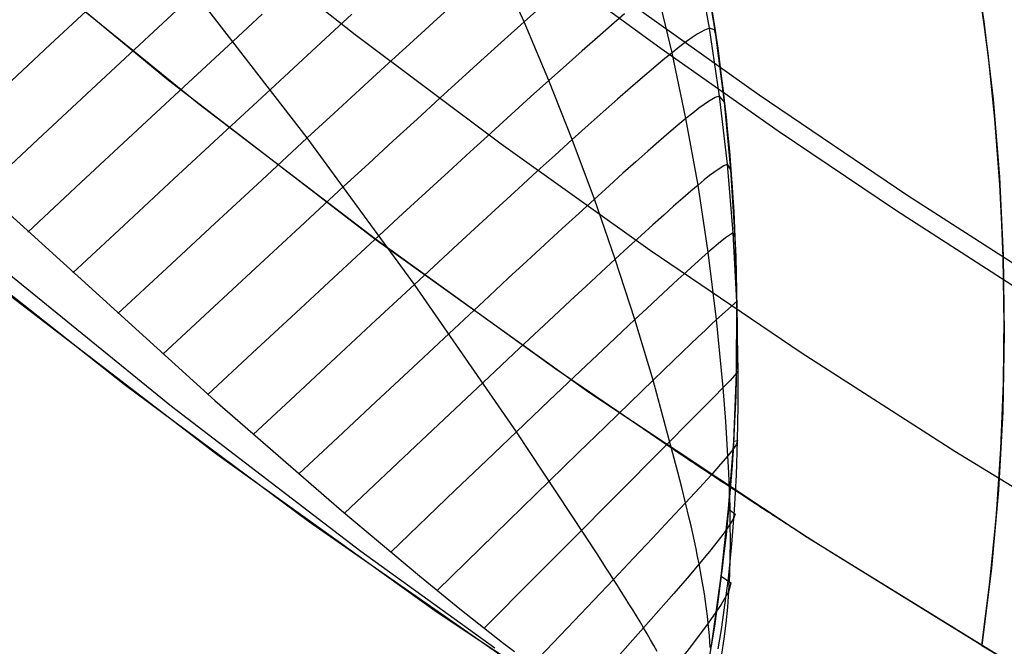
# Model space of a CAD drawing. Header units: millimetres. Extents: x -118 to 118, y -118 to 118.
# Tile 3 of 68: x -73 to -58, y -97 to -88. Entities that reach past the tile are written whole.
import ezdxf

# ---------------------------------------------------------------- set-up
doc = ezdxf.new("R2010")
doc.units = ezdxf.units.MM
doc.header["$MEASUREMENT"] = 0
doc.layers.add('Predefinito', color=5, linetype='Continuous')

msp = doc.modelspace()

# ---------------------------------------------------------------- linework, layer by layer
at = {"layer": 'Predefinito'}
for points in [[(-104.0410830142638, -54.60497271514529), (-102.0943363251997, -58.16353230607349), (-100.0259218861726, -61.65277731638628), (-97.838304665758, -65.06854954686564), (-95.53409168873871, -68.40677835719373), (-93.11602892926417, -71.66348551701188), (-90.58699803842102, -74.83478994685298), (-87.95001291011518, -77.91691234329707), (-85.20821608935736, -80.90617968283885), (-82.36487502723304, -83.79902959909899), (-79.42337818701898, -86.59201462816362), (-76.38723100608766, -89.2818063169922), (-73.26005171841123, -91.86519918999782), (-70.04556704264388, -94.33911456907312), (-66.74760774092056, -96.70060424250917), (-63.37010405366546, -98.94685397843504), (-59.91708101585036, -101.0751868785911), (-56.39265366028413, -103.0830665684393)], [(-92.83462380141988, -56.13246296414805), (-91.42926281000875, -58.40649664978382), (-89.9697833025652, -60.63950859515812), (-88.45929000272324, -62.826508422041), (-86.89260773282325, -64.97482920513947), (-85.26973649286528, -67.08447094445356), (-83.59067628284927, -69.15543363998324), (-81.85542710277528, -71.18771729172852), (-80.06398895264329, -73.18132189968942), (-78.21636183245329, -75.13624746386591), (-76.31254574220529, -77.052493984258), (-74.38836245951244, -78.89619073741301), (-72.41717132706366, -80.69479770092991), (-70.39897234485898, -82.44831487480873), (-68.33376551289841, -84.15674225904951), (-66.23903059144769, -85.80649413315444), (-64.10483432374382, -87.40611092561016), (-61.93117670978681, -88.95559263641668), (-59.71805774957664, -90.45493926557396), (-57.47672448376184, -91.89696200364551)], [(-98.6187844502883, -56.18349716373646), (-96.62078411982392, -59.55395936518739), (-94.50763897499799, -62.85344998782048), (-92.2818672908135, -66.07803696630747), (-89.94612156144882, -69.22387749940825), (-87.50318533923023, -72.28722262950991), (-84.95596991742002, -75.26442171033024), (-82.30751086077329, -78.15192675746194), (-79.56096438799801, -80.94629667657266), (-76.71960361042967, -83.6442013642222), (-73.78681463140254, -86.2424256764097), (-70.7660925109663, -88.73787326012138), (-67.66103710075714, -91.12757024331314), (-64.47534875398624, -93.40866877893), (-61.21282391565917, -95.57845043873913), (-57.87735059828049, -97.63432945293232)], [(-58.74058869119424, -86.70266860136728), (-58.56464648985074, -87.86081610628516), (-58.42852972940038, -89.02431665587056), (-58.33239857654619, -90.1918011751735), (-58.27636614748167, -91.36189590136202), (-58.26049837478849, -92.53322400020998), (-58.28481392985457, -93.70440718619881), (-58.34928420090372, -94.87406734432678), (-58.45383332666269, -96.04082815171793), (-58.59833828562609, -97.20331669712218)], [(-62.64845009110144, -97.23249956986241), (-62.63853347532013, -97.17089597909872), (-62.49501901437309, -96.16501026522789), (-62.38546896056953, -95.15473492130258), (-62.31002259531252, -94.14125485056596), (-62.26877512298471, -93.12575144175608), (-62.26177887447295, -92.10940171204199), (-62.28895598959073, -91.09540169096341), (-62.35054198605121, -90.07883841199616), (-62.44629077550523, -89.0661496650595), (-62.57602807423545, -88.0580802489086), (-62.73967005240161, -87.05495623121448)], [(-62.73305946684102, -87.09169629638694), (-62.58563531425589, -87.99270091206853), (-62.46580403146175, -88.89567238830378), (-62.37352177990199, -89.79935611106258), (-62.3086698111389, -90.70250925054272), (-62.27105611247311, -91.60390623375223), (-62.26041751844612, -92.5023439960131), (-62.27642225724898, -93.39664696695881), (-62.31867289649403, -94.28567175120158), (-62.3867096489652, -95.16831146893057), (-62.48001399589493, -96.04349972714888), (-62.59801258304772, -96.91021419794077), (-62.74008134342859, -97.7674797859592)], [(-62.70933877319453, -87.22580360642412), (-62.54762532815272, -88.25742593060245), (-62.42173314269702, -89.29402952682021), (-62.33181322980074, -90.33437094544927), (-62.27797345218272, -91.37720225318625), (-62.26027839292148, -92.42127253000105), (-62.27874927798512, -93.46532936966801), (-62.33336395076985, -94.50812038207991), (-62.42405689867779, -95.54839469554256), (-62.55071933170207, -96.58490445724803), (-62.71319931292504, -97.6164063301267)], [(-58.59833819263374, -97.20331665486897), (-58.4773549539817, -96.25445151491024), (-58.38249033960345, -95.2966320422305), (-58.31433958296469, -94.33089890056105), (-58.27344445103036, -93.35833729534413), (-58.26028942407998, -92.38007365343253), (-58.27529811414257, -91.3972719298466), (-58.31882996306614, -90.41112956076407), (-58.39117725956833, -89.42287308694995), (-58.49256251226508, -88.43375347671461), (-58.623136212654, -87.44504118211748)], [(-58.5983377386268, -97.20331688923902), (-60.88131444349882, -95.78995537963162)], [(-54.88137236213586, -99.34930784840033), (-56.7499999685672, -98.29388337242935), (-58.59833819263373, -97.20331665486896)], [(-58.59833805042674, -97.20331670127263), (-56.74999989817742, -98.29388338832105), (-54.88137236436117, -99.3493078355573)]]:
    msp.add_lwpolyline(points, dxfattribs=at)
at = {"layer": 'Predefinito', "extrusion": (1, 0, 0)}
for points in [[(-92.41007063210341, -3.4e-15), (-92.41007063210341, -100)], [(-97.20331665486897, 0), (-97.20331673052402, -99.99883818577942)]]:
    msp.add_lwpolyline(points, dxfattribs=at)
at = {"layer": 'Predefinito', "extrusion": (0.7960555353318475, -0.6005562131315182, 0.07501879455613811)}
msp.add_lwpolyline([(-117.5000000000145, -135.6769754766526), (-117.4993415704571, -135.6141253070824), (-117.4973576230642, -135.5510894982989), (-117.4940363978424, -135.4879092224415), (-117.4893678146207, -135.4246263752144), (-117.4833435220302, -135.3612834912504), (-117.4759569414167, -135.2979236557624), (-117.4672033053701, -135.2345904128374), (-117.4570796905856, -135.1713276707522), (-117.4455850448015, -135.1081796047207), (-117.4327202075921, -135.0451905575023), (-117.4184879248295, -134.9824049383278), (-117.4028928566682, -134.9198671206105), (-117.3859415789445, -134.8576213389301), (-117.3676425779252, -134.7957115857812), (-117.3480062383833, -134.7341815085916), (-117.3270448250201, -134.6730743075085), (-117.3047724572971, -134.6124326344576), (-117.2812050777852, -134.5522984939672), (-117.2563604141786, -134.4927131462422), (-117.2302579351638, -134.4337170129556), (-117.2029188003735, -134.3753495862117), (-117.1743658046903, -134.3176493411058), (-117.1446233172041, -134.260653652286), (-117.1137172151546, -134.2043987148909), (-117.0816748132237, -134.1489194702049), (-117.0485247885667, -134.0942495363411), (-117.0142971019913, -134.0404211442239), (-116.9790229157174, -133.9874650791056), (-116.94273450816, -133.9354106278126), (-116.9054651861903, -133.8842855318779), (-116.8672491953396, -133.8341159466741), (-116.8281216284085, -133.7849264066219)], dxfattribs=at)
at = {"layer": 'Predefinito', "extrusion": (0.8044283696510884, -0.5879326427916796, 0.08503061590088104)}
msp.add_lwpolyline([(-117.5000000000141, -135.428690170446), (-117.4994855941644, -135.3731368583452), (-117.4979371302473, -135.3174563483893), (-117.4953474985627, -135.2616771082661), (-117.4917106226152, -135.2058279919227), (-117.4870214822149, -135.1499381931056), (-117.4812761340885, -135.0940371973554), (-117.4744717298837, -135.038154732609), (-117.4666065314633, -134.9823207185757), (-117.4576799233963, -134.926565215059), (-117.4476924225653, -134.8709183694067), (-117.4366456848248, -134.8154103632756), (-117.4245425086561, -134.7600713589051), (-117.4113868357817, -134.7049314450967), (-117.3971837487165, -134.6500205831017), (-117.3819394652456, -134.595368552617), (-117.365661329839, -134.5410048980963), (-117.3483578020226, -134.486958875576), (-117.3300384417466, -134.4332594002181), (-117.3107138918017, -134.3799349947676), (-117.2903958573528, -134.3270137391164), (-117.2690970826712, -134.2745232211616), (-117.2468313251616, -134.2224904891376), (-117.2236133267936, -134.1709420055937), (-117.1994587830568, -134.1199036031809), (-117.1743843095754, -134.0694004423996), (-117.1484074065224, -134.0194569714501), (-117.1215464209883, -133.9700968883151), (-117.0938205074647, -133.9213431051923), (-117.0652495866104, -133.8732177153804), (-117.0358543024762, -133.8257419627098), (-117.0056559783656, -133.7789362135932), (-116.9746765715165, -133.732819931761)], dxfattribs=at)
at = {"layer": 'Predefinito', "extrusion": (0.8084833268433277, -0.5815417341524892, 0.09035442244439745)}
msp.add_lwpolyline([(-117.5000000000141, -135.288604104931), (-117.4982335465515, -135.1856691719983), (-117.492906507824, -135.0824230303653), (-117.4839865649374, -134.9790492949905), (-117.4714539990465, -134.8757347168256), (-117.4553020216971, -134.7726681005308), (-117.4355369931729, -134.6700391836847), (-117.412178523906, -134.5680374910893), (-117.3852594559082, -134.4668511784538), (-117.3548257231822, -134.3666658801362), (-117.3209360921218, -134.2676635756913), (-117.2836617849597, -134.1700214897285), (-117.2430859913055, -134.0739110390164), (-117.1993032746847, -133.9794968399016), (-117.1524188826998, -133.8869357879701), (-117.102547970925, -133.7963762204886), (-117.0498147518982, -133.7079571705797)], dxfattribs=at)
at = {"layer": 'Predefinito', "extrusion": (0.8127348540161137, -0.575298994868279, 0.09215814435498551)}
msp.add_lwpolyline([(-117.5000000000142, -135.1874032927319), (-117.4985317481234, -135.0935557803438), (-117.4941079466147, -134.9994735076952), (-117.4867064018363, -134.9052953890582), (-117.4763136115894, -134.8111622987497), (-117.4629249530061, -134.7172163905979), (-117.446544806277, -134.6236003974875), (-117.4271866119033, -134.530456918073), (-117.4048728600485, -134.4379276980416), (-117.3796350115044, -134.3461529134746), (-117.3515133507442, -134.2552704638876), (-117.3205567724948, -134.1654152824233), (-117.2868225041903, -134.07671867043), (-117.2503757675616, -133.9893076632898), (-117.2112893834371, -133.9033044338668), (-117.1696433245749, -133.8188257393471), (-117.12552422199, -133.7359824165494)], dxfattribs=at)
at = {"layer": 'Predefinito', "extrusion": (0.816113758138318, -0.5684570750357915, 0.1039946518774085)}
msp.add_lwpolyline([(-117.500000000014, -134.9434877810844), (-117.4988116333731, -134.8590556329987), (-117.4952341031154, -134.774453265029), (-117.4892529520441, -134.6897816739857), (-117.4808594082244, -134.6051430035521), (-117.4700504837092, -134.5206401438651), (-117.4568290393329, -134.4363763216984), (-117.4412038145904, -134.3524546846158), (-117.4231894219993, -134.2689778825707), (-117.4028063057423, -134.1860476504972), (-117.3800806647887, -134.1037643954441), (-117.3550443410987, -134.0222267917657), (-117.3277346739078, -133.9415313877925), (-117.2981943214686, -133.8617722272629), (-117.2664710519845, -133.783040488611), (-117.232617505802, -133.7054241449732), (-117.1966909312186, -133.6290076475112)], dxfattribs=at)
at = {"layer": 'Predefinito', "extrusion": (0.8213839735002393, -0.5629333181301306, 0.0918392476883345)}
msp.add_lwpolyline([(-117.500000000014, -135.0192989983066), (-117.4990935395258, -134.9455566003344), (-117.4963669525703, -134.871701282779), (-117.4918118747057, -134.7978002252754), (-117.4854232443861, -134.723921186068), (-117.4771993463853, -134.6501322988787), (-117.4671418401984, -134.5765018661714), (-117.4552557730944, -134.5030981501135), (-117.4415495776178, -134.4299891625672), (-117.4260350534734, -134.3572424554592), (-117.4087273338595, -134.2849249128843), (-117.389644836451, -134.2131025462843), (-117.3688091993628, -134.1418402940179), (-117.3462452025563, -134.0712018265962), (-117.3219806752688, -134.0012493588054), (-117.2960463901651, -133.9320434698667), (-117.2684759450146, -133.8636429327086)], dxfattribs=at)
at = {"layer": 'Predefinito', "extrusion": (0.8241909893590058, -0.5602744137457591, 0.08247299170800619)}
msp.add_lwpolyline([(-117.500000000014, -135.0925412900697), (-117.4992259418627, -135.0243962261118), (-117.4968985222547, -134.9561622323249), (-117.4930116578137, -134.8878922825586), (-117.4875616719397, -134.819639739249), (-117.4805473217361, -134.7514582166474), (-117.4719698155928, -134.683401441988), (-117.4618328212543, -134.6155231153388), (-117.4501424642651, -134.5478767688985), (-117.4369073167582, -134.4805156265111), (-117.4221383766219, -134.4134924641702), (-117.405849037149, -134.3468594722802), (-117.3880550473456, -134.2806681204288), (-117.3687744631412, -134.2149690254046), (-117.3480275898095, -134.1498118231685), (-117.3258369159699, -134.085245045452), (-117.3022270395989, -134.0213160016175)], dxfattribs=at)
at = {"layer": 'Predefinito', "extrusion": (0.0001429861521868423, 0.9999423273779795, -0.01073878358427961)}
msp.add_lwpolyline([(62.62463438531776, -101.0378271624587), (62.46993263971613, -112.6558246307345)], dxfattribs=at)
at = {"layer": 'Predefinito', "extrusion": (0, 1, 0)}
msp.add_lwpolyline([(58.59833816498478, -99.99883818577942), (58.59833773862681, -132)], dxfattribs=at)
at = {"layer": 'Predefinito'}
for points in [[(-96.67154233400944, -55.18284108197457, -161.00000011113), (-95.28491476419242, -57.55895685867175, -161.0000001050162), (-93.83902818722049, -59.89918744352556, -161.0000000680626), (-92.33431396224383, -62.20185851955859, -160.9999999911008), (-90.77111086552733, -64.46538520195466, -160.9999999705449), (-89.15023991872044, -66.68770075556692, -161.0000000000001), (-87.4732663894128, -68.86650220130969, -161.0000000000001), (-85.74199480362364, -71.00054769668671, -161.0000000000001), (-83.95793877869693, -73.08903185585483, -161.0000000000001), (-82.12261187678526, -75.13114938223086, -161.0000000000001), (-80.23752762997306, -77.12609502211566, -161.0000000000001), (-78.30419957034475, -79.07306352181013, -161.0000000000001), (-76.32589105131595, -80.96961300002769, -160.9999999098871), (-74.30244393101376, -82.81666195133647, -160.9999996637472), (-72.23536736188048, -84.61340752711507, -160.9999992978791), (-70.12617049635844, -86.3590468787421, -160.9999988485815), (-67.97636248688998, -88.05277715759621, -160.999998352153), (-65.78745248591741, -89.69379551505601, -160.9999978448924), (-63.56094964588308, -91.28129910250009, -160.9999973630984), (-61.2983631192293, -92.8144850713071, -160.9999969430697), (-59.00120205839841, -94.29255057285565, -160.9999966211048), (-56.67097561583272, -95.71469275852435, -160.9999964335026)], [(-92.52244852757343, -57.17167175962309, -153.6790580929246), (-91.37866992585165, -58.99104428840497, -153.6790452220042), (-90.19819496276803, -60.78674961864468, -153.6790389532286), (-88.98123893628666, -62.55795241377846, -153.6790401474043), (-87.72801714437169, -64.30381733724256, -153.6790496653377), (-86.4392487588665, -66.02303464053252, -153.6790669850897), (-85.11601284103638, -67.7145836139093, -153.6790905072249), (-83.75906452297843, -69.3780624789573, -153.6791194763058), (-82.36915893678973, -71.01306945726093, -153.6791531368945), (-80.94705121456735, -72.61920277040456, -153.6791907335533), (-79.4934964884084, -74.19606063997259, -153.6792315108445), (-78.00924989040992, -75.74324128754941, -153.6792747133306), (-76.49506655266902, -77.2603429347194, -153.6793195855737), (-74.95170160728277, -78.746963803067, -153.6793653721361), (-73.37991018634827, -80.20270211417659, -153.6794113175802), (-71.78044742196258, -81.62715608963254, -153.6794566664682), (-70.1540684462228, -83.01992395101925, -153.6795006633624), (-68.501528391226, -84.38060391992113, -153.6795425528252), (-66.82358238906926, -85.70879421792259, -153.6795815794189), (-65.12098557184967, -87.00409306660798, -153.6796169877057), (-63.39449307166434, -88.26609868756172, -153.6796480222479), (-61.64486002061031, -89.49440930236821, -153.6796739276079), (-59.87284155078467, -90.68862313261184, -153.6796939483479), (-58.07919279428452, -91.84833839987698, -153.6797073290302)], [(-60.88131444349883, -95.78995537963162, -132), (-60.88270037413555, -95.78907464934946, -132.1038497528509), (-60.88701049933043, -95.78633514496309, -132.2072785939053), (-60.89424481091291, -95.78173612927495, -132.3102864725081), (-60.90440330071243, -95.77527686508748, -132.412873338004), (-60.91750833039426, -95.76694211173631, -132.5151192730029), (-60.9335459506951, -95.75673875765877, -132.6169770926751), (-60.95246168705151, -95.74469925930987, -132.7182558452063), (-60.97420106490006, -95.73085607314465, -132.8187645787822), (-60.99873873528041, -95.7152229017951, -132.9183651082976), (-61.02607265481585, -95.69779775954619, -133.0169433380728), (-61.05618330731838, -95.67858957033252, -133.1143444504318), (-61.08905117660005, -95.65760725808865, -133.2104136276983), (-61.12468675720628, -95.63484032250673, -133.3050724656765), (-61.16307673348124, -95.61029269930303, -133.3982852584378), (-61.204165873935, -95.58399496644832, -133.4899612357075), (-61.24789894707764, -95.55597770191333, -133.5800096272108), (-61.29418410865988, -95.52629481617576, -133.6682835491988), (-61.342926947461, -95.49500157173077, -133.7545865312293), (-61.39406838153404, -95.46213057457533, -133.8387534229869), (-61.4205201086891, -95.44511360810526, -133.8799842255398), (-61.44754932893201, -95.42771443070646, -133.9206190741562), (-61.47518264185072, -95.40991519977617, -133.9606897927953), (-61.50344432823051, -95.39169949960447, -134.0002310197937), (-61.53232352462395, -95.37307354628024, -134.0392263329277), (-61.56180936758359, -95.35404355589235, -134.0776593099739), (-61.59189099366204, -95.33461574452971, -134.1155135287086), (-61.62255753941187, -95.31479632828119, -134.1527725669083), (-61.65379814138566, -95.29459152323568, -134.1894200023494), (-61.68560193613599, -95.27400754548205, -134.2254394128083), (-61.71794963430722, -95.2530560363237, -134.2608080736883), (-61.75081805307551, -95.23175123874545, -134.295500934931), (-61.78419048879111, -95.21010327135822, -134.3294980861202), (-61.81805023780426, -95.18812225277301, -134.3627796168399), (-61.85238059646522, -95.1658183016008, -134.3953256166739), (-61.88716486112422, -95.14320153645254, -134.4271161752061), (-61.92238632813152, -95.1202820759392, -134.4581313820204), (-61.95802829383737, -95.09707003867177, -134.4883513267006), (-61.99404983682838, -95.07359147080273, -134.5177397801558), (-62.03042692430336, -95.04986147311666, -134.5462798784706), (-62.06716818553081, -95.02587374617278, -134.5739807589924), (-62.10428224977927, -95.00162199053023, -134.6008515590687), (-62.14177774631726, -94.97709990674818, -134.626901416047), (-62.17966330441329, -94.95230119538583, -134.6521394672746), (-62.21794755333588, -94.92721955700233, -134.676574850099), (-62.25663912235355, -94.90184869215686, -134.7002167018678), (-62.29567784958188, -94.876227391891, -134.7230369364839), (-62.33499859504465, -94.85039777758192, -134.7449985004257), (-62.37460252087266, -94.82435854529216, -134.766097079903), (-62.41449078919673, -94.79810839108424, -134.7863283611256), (-62.45466456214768, -94.77164601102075, -134.8056880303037), (-62.49512500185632, -94.74497010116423, -134.8241717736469), (-62.53587327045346, -94.71807935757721, -134.8417752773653), (-62.57691053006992, -94.69097247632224, -134.8584942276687), (-62.61818751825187, -94.66368147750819, -134.8743018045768), (-62.65965290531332, -94.63623985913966, -134.8891757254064), (-62.70130475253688, -94.60864853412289, -134.9031184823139), (-62.74314112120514, -94.58090841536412, -134.916132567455), (-62.7851600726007, -94.55302041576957, -134.928220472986), (-62.82735966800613, -94.52498544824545, -134.939384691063), (-62.86973796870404, -94.49680442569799, -134.9496277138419), (-62.91229303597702, -94.46847826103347, -134.9589520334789), (-62.95500362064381, -94.44002072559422, -134.967351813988), (-62.99783349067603, -94.41145570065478, -134.9748062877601), (-63.0407582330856, -94.38279926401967, -134.9812955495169), (-63.08375343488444, -94.35406749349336, -134.9867996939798), (-63.12681242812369, -94.3252646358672, -134.991322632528), (-63.1699303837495, -94.29639382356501, -134.9948873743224), (-63.21308564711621, -94.26746946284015, -134.9975026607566), (-63.25625656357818, -94.23850595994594, -134.9991772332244), (-64.97305249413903, -93.06316376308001, -135.0000012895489), (-67.67184334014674, -91.11954141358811, -135.0000035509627), (-70.31253298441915, -89.09768630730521, -135.0000000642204), (-72.894256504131, -86.99814121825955, -135.0000001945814)], [(-62.66301986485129, -97.23229892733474, -120.9497032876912), (-62.66798899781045, -97.1426115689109, -121.0089202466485), (-62.67427859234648, -97.05227165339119, -121.0666780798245), (-62.68185488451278, -96.96129843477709, -121.1229260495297), (-62.69068411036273, -96.86971116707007, -121.1776134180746), (-62.70265395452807, -96.7609606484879, -121.240026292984), (-62.71623693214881, -96.6514338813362, -121.3001438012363), (-62.73135117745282, -96.54118155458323, -121.3579108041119), (-62.74791482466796, -96.43025435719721, -121.4132721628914), (-62.76584600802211, -96.31870297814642, -121.4661727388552), (-62.78506286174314, -96.20657810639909, -121.5165573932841), (-62.80548352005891, -96.0939304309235, -121.5643709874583), (-62.82702611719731, -95.98081064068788, -121.6095583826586), (-62.84960901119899, -95.86726984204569, -121.6520892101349), (-62.87315145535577, -95.75336081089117, -121.6920321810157), (-62.89757292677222, -95.63913674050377, -121.729480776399), (-62.92279290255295, -95.52465082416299, -121.7645284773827), (-62.94873085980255, -95.40995625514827, -121.7972687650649), (-62.97530627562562, -95.29510622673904, -121.8277951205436), (-63.03004739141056, -95.06515256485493, -121.8825799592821), (-63.0864597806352, -94.83515728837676, -121.9298414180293), (-63.14433782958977, -94.60525546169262, -121.9713802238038), (-63.51739390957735, -93.23158507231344, -122.1914405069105), (-63.7902670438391, -92.32298372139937, -122.338559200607), (-64.08282594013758, -91.4182159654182, -122.4761285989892), (-64.39510151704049, -90.519751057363, -122.6081233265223), (-64.72648337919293, -89.62828527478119, -122.7335738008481), (-65.07744903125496, -88.74357903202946, -122.8525489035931), (-65.44766253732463, -87.86627336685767, -122.9651297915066), (-65.83705197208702, -86.99681354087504, -123.0712621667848)], [(-62.54330348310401, -97.25302520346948, -106.8984291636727), (-62.493582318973, -96.96133875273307, -106.9639016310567), (-62.45501683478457, -96.70879056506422, -107.0177120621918), (-62.42023871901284, -96.4549716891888, -107.0689307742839), (-62.38912388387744, -96.19995994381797, -107.1173361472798), (-62.36153881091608, -95.94384339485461, -107.162719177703), (-62.33731225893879, -95.68675109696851, -107.2049213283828), (-62.31626355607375, -95.42882235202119, -107.2437966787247), (-62.29821203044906, -95.17019646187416, -107.2791993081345), (-62.27037852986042, -94.65143087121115, -107.3395305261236), (-62.25236991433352, -94.13167082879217, -107.3873866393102), (-62.24294842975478, -93.61197205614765, -107.4253278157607), (-62.24168985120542, -93.09266547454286, -107.4581570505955), (-62.26315442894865, -92.056641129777, -107.5227230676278), (-62.31683413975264, -91.02617987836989, -107.5869669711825), (-62.40292540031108, -89.99739264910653, -107.6473624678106), (-62.52123378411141, -88.97544931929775, -107.7052301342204), (-62.67140149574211, -87.96112924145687, -107.7602436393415), (-62.85346809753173, -86.95461126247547, -107.8124237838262)], [(-62.48499919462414, -97.33339306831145, -113.8129509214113), (-62.45088298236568, -97.10052042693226, -113.9198800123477), (-62.42263591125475, -96.86518621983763, -114.0223269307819), (-62.39998959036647, -96.62754622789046, -114.1198851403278), (-62.38267562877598, -96.38775623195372, -114.2121481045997), (-62.37011535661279, -96.13882737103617, -114.3011973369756), (-62.36249137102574, -95.88806034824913, -114.3839094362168), (-62.3593727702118, -95.63573063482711, -114.4599904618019), (-62.36032865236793, -95.38211370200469, -114.5291464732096), (-62.36492918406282, -95.12748770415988, -114.591215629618), (-62.37274880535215, -94.8721415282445, -114.6465644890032), (-62.38336302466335, -94.6163667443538, -114.6956917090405), (-62.39634735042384, -94.36045492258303, -114.7390959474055), (-62.42819294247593, -93.8490612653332, -114.8118530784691), (-62.46721258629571, -93.3386672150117, -114.8744399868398), (-62.56537422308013, -92.32254225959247, -114.997591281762), (-62.69090067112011, -91.31394826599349, -115.1203247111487), (-62.84399685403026, -90.30990936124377, -115.2355978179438), (-63.02459634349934, -89.31422597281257, -115.3460597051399), (-63.23222789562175, -88.32761822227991, -115.4510634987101), (-63.4671729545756, -87.3500415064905, -115.5506547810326)], [(-58.59833816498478, -97.20331673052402, -99.99883818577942), (-58.47387343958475, -96.22351645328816, -99.99886301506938), (-58.37779346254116, -95.24052704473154, -99.99889335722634), (-58.31016665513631, -94.25517158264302, -99.99892919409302), (-58.27106143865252, -93.26827314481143, -99.99897050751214), (-58.26053036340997, -92.28065666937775, -99.99901727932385), (-58.27856234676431, -91.29314870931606, -99.9990694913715), (-58.32513036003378, -90.30657474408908, -99.99912712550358), (-58.40020737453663, -89.32176025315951, -99.9991901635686), (-58.50387983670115, -88.33845288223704, -99.99925866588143), (-58.63597407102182, -87.35855911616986, -99.99933254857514)], [(-71.73009154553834, -87.44834555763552, -130.8713546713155), (-72.53998762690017, -88.20624322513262, -131.9879435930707), (-73.36951738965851, -88.98377396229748, -133.0679785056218), (-74.21587589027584, -89.77813291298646, -134.1145548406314)], [(-70.36758171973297, -87.4312421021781, -129.6583994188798), (-71.13195092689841, -88.1424836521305, -130.8281254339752), (-71.91816566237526, -88.87557004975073, -131.9592433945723), (-72.72348388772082, -89.62775934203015, -133.054779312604), (-73.54516356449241, -90.39630957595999, -134.1177592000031)], [(-63.4547991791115, -97.28977565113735, -128.1516424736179), (-63.50333458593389, -97.20329768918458, -128.2088279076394), (-63.55331156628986, -97.11597923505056, -128.262721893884), (-63.60462085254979, -97.02788707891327, -128.3132509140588), (-63.65715317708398, -96.93908801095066, -128.3603414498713), (-63.71079958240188, -96.84964933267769, -128.4039530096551), (-63.76545235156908, -96.75964039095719, -128.4441772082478), (-63.82100407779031, -96.66913104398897, -128.4811386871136), (-63.87734735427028, -96.5781911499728, -128.5149620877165), (-63.93437477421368, -96.48689056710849, -128.5457720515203), (-63.99197893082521, -96.39529915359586, -128.5736932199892), (-64.05005241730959, -96.30348676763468, -128.598850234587), (-64.1084878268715, -96.21152326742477, -128.6213677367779), (-64.16719236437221, -96.11946908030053, -128.6414054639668), (-64.22613168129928, -96.02734691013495, -128.6592635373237), (-64.34463570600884, -95.84295171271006, -128.6897815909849), (-65.5590226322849, -94.00045558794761, -128.9445684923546), (-67.08662765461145, -91.79496044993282, -129.2228368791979), (-68.6902275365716, -89.60311224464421, -129.4610241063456), (-70.36758171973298, -87.4312421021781, -129.6583994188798)], [(-66.46984443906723, -87.56788930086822, -124.7621390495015), (-66.80928512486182, -87.87647091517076, -125.5831037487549), (-67.1625319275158, -88.19885821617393, -126.3883470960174), (-67.52841720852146, -88.53388360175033, -127.1783149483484), (-67.90577332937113, -88.88037946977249, -127.9534531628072), (-68.29343265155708, -89.23717821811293, -128.7142075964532), (-68.6902275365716, -89.6031122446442, -129.4610241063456), (-69.37240514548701, -90.23361290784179, -130.6816948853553), (-70.07439393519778, -90.8839241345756, -131.8673271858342), (-70.79366352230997, -91.5515156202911, -133.020713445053), (-71.52768352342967, -92.23385706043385, -134.1446461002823)], [(-65.17232863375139, -87.62020721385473, -122.0943775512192), (-65.44766253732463, -87.86627336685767, -122.9651297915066), (-65.73928215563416, -88.12862558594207, -123.8199640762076), (-66.04621604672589, -88.4062916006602, -124.659036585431), (-66.36735640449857, -88.69816363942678, -125.4827703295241), (-66.70159542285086, -89.00313393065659, -126.291588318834), (-67.04782529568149, -89.32009470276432, -127.0859135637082), (-67.40493821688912, -89.64793818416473, -127.8661690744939), (-67.77182638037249, -89.98555660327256, -128.6327778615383), (-68.14738198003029, -90.33184218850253, -129.3861629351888), (-68.7976818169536, -90.93278530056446, -130.627889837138), (-69.46702510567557, -91.55277127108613, -131.8359247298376), (-70.1529602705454, -92.18934860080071, -133.0129730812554), (-70.85303573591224, -92.84006579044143, -134.1617403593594)], [(-69.36558072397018, -87.75002198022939, -128.8622714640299), (-69.8004247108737, -88.15256314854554, -129.5971454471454), (-70.5395726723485, -88.83821814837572, -130.7819946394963), (-71.2999308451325, -89.54508269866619, -131.9293509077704), (-72.0788239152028, -90.2704815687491, -133.0421666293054), (-72.87357656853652, -91.01173952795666, -134.123394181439)], [(-68.02175759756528, -87.75230751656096, -127.2651213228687), (-68.41794559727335, -88.11662307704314, -128.0354525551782), (-68.8249327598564, -88.4917374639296, -128.790707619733), (-69.24149524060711, -88.87642687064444, -129.5313538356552), (-69.95327440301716, -89.53515376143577, -130.7331266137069), (-70.68558610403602, -90.21441255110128, -131.8985955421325), (-71.43582552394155, -90.91159850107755, -133.0306352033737), (-72.20138784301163, -91.6241068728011, -134.1321201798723)], [(-63.94599403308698, -87.74746530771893, -118.3672066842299), (-64.13967512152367, -87.91405622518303, -119.2881275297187), (-64.3499356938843, -88.09724139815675, -120.1982326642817), (-64.5765012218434, -88.29674248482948, -121.0964115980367), (-64.81909717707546, -88.5122811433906, -121.9815538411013), (-65.07744903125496, -88.74357903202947, -122.8525489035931), (-65.35115395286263, -88.99023014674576, -123.7085378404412), (-65.63929589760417, -89.25131783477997, -124.5496678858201), (-65.94083051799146, -89.52579778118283, -125.3763378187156), (-66.25471346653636, -89.8126256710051, -126.1889464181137), (-66.5799003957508, -90.11075718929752, -126.9878924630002), (-66.91534695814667, -90.4191480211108, -127.7735747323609), (-67.26000880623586, -90.73675385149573, -128.5463920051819), (-67.61284159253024, -91.06253036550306, -129.3067430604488), (-68.2288638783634, -91.63256017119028, -130.5718675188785), (-68.86311108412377, -92.22081432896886, -131.8047354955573), (-69.51321558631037, -92.82492528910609, -133.0079598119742), (-70.17680976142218, -93.4425255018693, -134.1841532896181)], [(-62.5760249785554, -88.05808057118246, -99.99999999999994), (-62.59676630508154, -87.98367876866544, -103.880569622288), (-62.67140149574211, -87.96112924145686, -107.7602436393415), (-62.74647818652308, -87.98752604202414, -109.6983636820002), (-62.85845407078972, -88.0508888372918, -111.6300871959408), (-62.9313358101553, -88.09948762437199, -112.5917314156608), (-63.01711026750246, -88.16099407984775, -113.5495938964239), (-63.11700008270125, -88.23663026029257, -114.5029471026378), (-63.23222789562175, -88.32761822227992, -115.4510634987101), (-63.3637693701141, -88.43493285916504, -116.3931636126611), (-63.51161226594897, -88.55856041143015, -117.3282602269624), (-63.67549736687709, -88.6982399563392, -118.2553141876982), (-63.85516545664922, -88.85371057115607, -119.173286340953), (-64.05035731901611, -89.02471133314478, -120.0811375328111), (-64.26081373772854, -89.21098131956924, -120.9778286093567), (-64.48627549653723, -89.4122596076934, -121.8623204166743), (-64.72648337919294, -89.6282852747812, -122.7335738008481), (-64.98105849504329, -89.8586780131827, -123.5907849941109), (-65.2491432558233, -90.10257997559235, -124.4340917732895), (-65.52976039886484, -90.3590139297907, -125.2638673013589), (-65.8219326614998, -90.62700264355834, -126.0804847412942), (-66.12468278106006, -90.9055688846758, -126.8843172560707), (-66.4370334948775, -91.19373542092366, -127.6757380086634), (-67.08662765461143, -91.7949604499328, -129.2228368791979), (-67.66581844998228, -92.33266123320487, -130.5138865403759), (-68.26235845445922, -92.88771068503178, -131.7742157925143), (-68.87397031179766, -93.45783152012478, -133.0063378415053), (-69.49837666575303, -94.04074645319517, -134.2127658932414)], [(-62.44628762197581, -89.06614998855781, -100), (-62.52123378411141, -88.97544931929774, -107.7052301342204), (-62.5865512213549, -88.9996204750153, -109.6297373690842), (-62.68615835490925, -89.05809384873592, -111.5483107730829), (-62.75166076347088, -89.10302814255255, -112.503685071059), (-62.82914384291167, -89.15993912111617, -113.4555512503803), (-62.91974367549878, -89.22996049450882, -114.4032344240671), (-63.02459634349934, -89.31422597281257, -115.3460597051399), (-63.14460795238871, -89.41363990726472, -116.2833040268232), (-63.27976470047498, -89.52818921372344, -117.2140516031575), (-63.42982280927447, -89.6576314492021, -118.1373384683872), (-63.59453850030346, -89.80172417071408, -119.0522006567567), (-63.77366799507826, -89.96022493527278, -119.9576742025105), (-63.96696751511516, -90.13289129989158, -120.8527951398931), (-64.17419328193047, -90.31948082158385, -121.7365995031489), (-64.39510151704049, -90.51975105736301, -122.6081233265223), (-64.62933797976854, -90.7333488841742, -123.4666209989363), (-64.87610658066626, -90.95947845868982, -124.3122203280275), (-65.13450076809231, -91.19723325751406, -125.1452674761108), (-65.40361399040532, -91.44570675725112, -125.9661086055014), (-65.68253969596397, -91.70399243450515, -126.7750898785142), (-65.9703713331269, -91.9711837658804, -127.5725574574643), (-66.56912619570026, -92.5286572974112, -129.1343361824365), (-67.10879070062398, -93.03254118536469, -130.4540881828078), (-67.66486490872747, -93.55283426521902, -131.7447683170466), (-68.23516927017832, -94.08735705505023, -133.0087818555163), (-68.81752423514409, -94.63393007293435, -134.2485340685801)], [(-74.12650146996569, -89.8607146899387, -134.1148637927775), (-70.07520539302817, -93.53254099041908, -134.1880253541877), (-68.18127486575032, -95.18094941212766, -134.2894967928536), (-67.01162385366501, -96.15911109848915, -134.3787762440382), (-66.40804241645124, -96.65036561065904, -134.4385740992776), (-65.77045439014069, -97.1544671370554, -134.5171977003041), (-65.58979246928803, -97.29277688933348, -134.5323030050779)], [(-62.35053877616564, -90.07883873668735, -100), (-62.40292540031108, -89.99739264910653, -107.6473624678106), (-62.45748523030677, -90.01994836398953, -109.5575485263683), (-62.54360820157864, -90.07400253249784, -111.4622872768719), (-62.66965763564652, -90.1678809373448, -113.3566224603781), (-62.75026831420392, -90.23235603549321, -114.2983398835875), (-62.84399685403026, -90.30990936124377, -115.2355978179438), (-62.95167638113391, -90.4013710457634, -116.1677324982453), (-63.07329086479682, -90.50672885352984, -117.0939032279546), (-63.20861198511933, -90.62575995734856, -118.0132250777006), (-63.35741142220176, -90.75824153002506, -118.9248131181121), (-63.51946085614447, -90.9039507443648, -119.8277824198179), (-63.69453196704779, -91.06266477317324, -120.7212480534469), (-63.88239643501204, -91.23416078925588, -121.6043250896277), (-64.08282594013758, -91.4182159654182, -122.4761285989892), (-64.29549151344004, -91.61450591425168, -123.3359741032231), (-64.51966158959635, -91.82230000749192, -124.1839789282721), (-64.75450395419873, -92.04076605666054, -125.0204608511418), (-64.99918639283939, -92.26907187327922, -125.8457376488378), (-65.51474263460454, -92.75187405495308, -127.463946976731), (-66.05967259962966, -93.26404904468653, -129.0411491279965), (-66.55692908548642, -93.73257719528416, -130.3927813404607), (-67.06958597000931, -94.21650526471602, -131.7171135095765), (-68.1328084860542, -95.22226896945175, -134.2930289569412)], [(-62.28895272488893, -91.09540201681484, -100), (-62.31683413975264, -91.02617987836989, -107.5869669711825), (-62.35966464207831, -91.04774850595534, -109.4822034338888), (-62.43121548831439, -91.09786979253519, -111.3725030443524), (-62.53909229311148, -91.18408821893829, -113.2533740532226), (-62.60902968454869, -91.24309150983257, -114.1888701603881), (-62.69090067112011, -91.31394826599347, -115.1203247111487), (-62.785462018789, -91.39741070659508, -116.0471361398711), (-62.89269475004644, -91.49346768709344, -116.9685424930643), (-63.01238595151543, -91.60191722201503, -117.883741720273), (-63.14432270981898, -91.72255732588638, -118.7919317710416), (-63.28829211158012, -91.85518601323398, -119.6923105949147), (-63.44408124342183, -91.99960129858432, -120.584076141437), (-63.61147719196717, -92.15560119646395, -121.4664263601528), (-63.7902670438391, -92.32298372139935, -122.338559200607), (-63.98014766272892, -92.50145484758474, -123.1998542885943), (-64.18045502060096, -92.6903523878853, -124.0504179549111), (-64.60933294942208, -93.09640980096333, -125.7205030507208), (-65.07086682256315, -93.53512214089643, -127.3511185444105), (-65.5590226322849, -94.00045558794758, -128.9445684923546), (-66.01043071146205, -94.43159246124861, -130.3306438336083), (-66.47612888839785, -94.8770189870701, -131.6913709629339), (-67.44258982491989, -95.80293552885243, -134.3453946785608)], [(-65.68021796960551, -97.42873786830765, -135.5142793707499), (-68.67296564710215, -95.34292731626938, -135.8507328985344), (-71.43148589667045, -93.29411997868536, -136.1197842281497), (-74.13169170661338, -91.16326946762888, -136.3234273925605)], [(-73.4817970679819, -91.37817779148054, -135.1092146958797), (-70.7207203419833, -93.61741736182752, -135.0593049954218), (-67.88794626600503, -95.78692861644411, -135.0188817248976), (-65.88466328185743, -97.2349760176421, -135.0143693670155)], [(-62.2617755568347, -92.10940203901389, -100), (-62.26315442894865, -92.056641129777, -107.5227230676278), (-62.29324722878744, -92.07819696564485, -109.4020490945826), (-62.34910478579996, -92.12521545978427, -111.2769728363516), (-62.43754211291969, -92.20442207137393, -113.1434887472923), (-62.56537422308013, -92.32254225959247, -114.997591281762), (-62.6460180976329, -92.39812656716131, -115.9187000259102), (-62.73801680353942, -92.48494081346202, -116.8349887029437), (-62.84117272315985, -92.58280517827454, -117.7457419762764), (-62.95528823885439, -92.69153984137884, -118.6502445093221), (-63.08016573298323, -92.8109649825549, -119.5477809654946), (-63.21560758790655, -92.94090078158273, -120.4376360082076), (-63.36141618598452, -93.08116741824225, -121.319094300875), (-63.51739390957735, -93.23158507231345, -122.1914405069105), (-63.85843287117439, -93.56149705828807, -123.9072315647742), (-64.23397657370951, -93.9259127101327, -125.5857677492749), (-64.6386437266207, -94.31945090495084, -127.229103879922), (-65.06705303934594, -94.73673051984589, -128.8392947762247), (-65.88429870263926, -95.53392608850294, -131.6634481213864), (-66.7466056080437, -96.37618149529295, -134.4027373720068)], [(-62.26877175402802, -93.12575176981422, -100), (-62.24168985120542, -93.09266547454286, -107.4581570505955), (-62.29706380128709, -93.15947849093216, -111.1809803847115), (-62.36479718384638, -93.23209151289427, -113.0331294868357), (-62.46721258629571, -93.3386672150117, -114.8744399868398), (-62.60905704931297, -93.48388791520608, -116.7011640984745), (-62.79011253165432, -93.6676901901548, -118.5085535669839), (-63.00891972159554, -93.88882418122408, -120.2916100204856), (-63.26401930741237, -94.1460400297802, -122.0453350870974), (-63.55341193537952, -94.43751295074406, -123.7658625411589), (-63.87293808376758, -94.7591184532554, -125.4538547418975), (-64.21789818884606, -95.10615712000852, -127.1111061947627), (-64.5835926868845, -95.47392953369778, -128.7394114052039), (-65.29334219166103, -96.18747926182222, -131.6499739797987), (-66.04347791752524, -96.94141395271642, -134.4843178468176)], [(-62.31001917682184, -94.14125517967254, -100), (-62.25236991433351, -94.13167082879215, -107.3873866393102), (-62.27499987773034, -94.19844317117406, -111.075695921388), (-62.32077692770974, -94.26505627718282, -112.9119937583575), (-62.39634735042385, -94.36045492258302, -114.7390959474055), (-62.50575021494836, -94.48861063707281, -116.5538216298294), (-62.64872488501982, -94.64947832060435, -118.3521398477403), (-62.82393579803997, -94.84200871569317, -120.129807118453), (-63.03004739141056, -95.06515256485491, -121.8825799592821), (-63.26528189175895, -95.31737070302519, -123.6071759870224), (-63.52609268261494, -95.59516433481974, -125.3041572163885), (-63.80849093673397, -95.89454475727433, -126.9750467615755), (-64.10848782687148, -96.21152326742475, -128.6213677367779), (-64.69937061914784, -96.83385820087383, -131.6114811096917), (-65.32524500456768, -97.49118363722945, -134.5354443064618)], [(-62.38546549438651, -95.15473525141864, -100), (-62.28824994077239, -95.23748909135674, -110.9143065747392), (-62.31194380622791, -95.29811022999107, -112.7254688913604), (-62.36032865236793, -95.38211370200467, -114.5291464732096), (-62.4366888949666, -95.4927343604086, -116.322748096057), (-62.54072349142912, -95.62994911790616, -118.1029892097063), (-62.67123503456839, -95.7929204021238, -119.8664119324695), (-62.82702611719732, -95.98081064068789, -121.6095583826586), (-63.00655738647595, -96.19238035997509, -123.3297537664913), (-63.20692170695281, -96.42478248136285, -125.0274556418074), (-63.65715317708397, -96.93908801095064, -128.3603414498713), (-64.60522007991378, -98.00603176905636, -134.3561714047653)], [(-62.49501550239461, -96.16501059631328, -100), (-62.35375139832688, -96.26450755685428, -110.6724658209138), (-62.38267562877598, -96.38775623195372, -114.2121481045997), (-62.49583281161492, -96.58949167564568, -117.7205535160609), (-62.69068411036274, -96.86971116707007, -121.1776134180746), (-62.95712442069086, -97.22098285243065, -124.5669835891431), (-63.27725863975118, -97.62594677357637, -127.8914566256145), (-63.94213711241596, -98.44489427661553, -133.7907205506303)]]:
    msp.add_polyline3d(points, dxfattribs=at)

doc.saveas('drawing.dxf')
